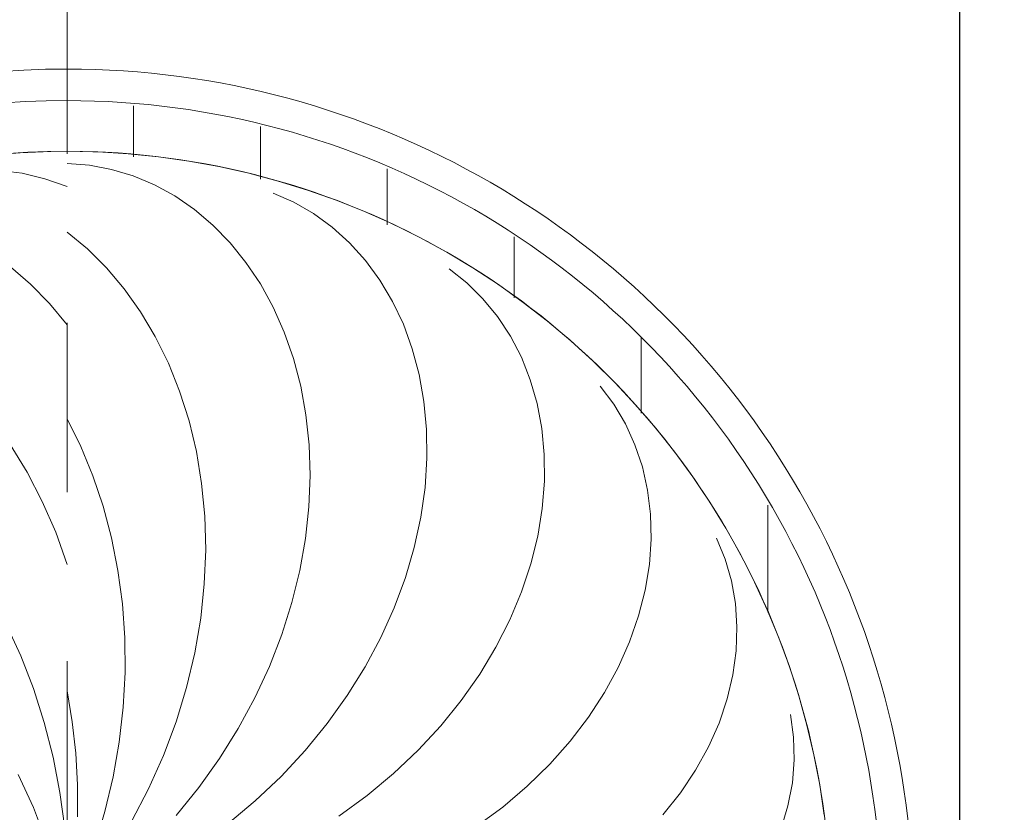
# Model space of a CAD drawing. Header units: metres. Extents: x -31 to 96, y -24 to 31.
# Tile 69 of 155: x -14.185 to -13.603, y 5.889 to 6.358. Entities that reach past the tile are written whole.
import ezdxf

# ---------------------------------------------------------------- set-up
doc = ezdxf.new("R2010")
doc.units = ezdxf.units.M
doc.linetypes.add('Oculta', pattern=[0.007144, 0.004763, -0.002381])
for name, color, linetype, lineweight in [('A-CLNG-PATT', 13, 'Continuous', 18), ('A-DETL-HDLN', 90, 'Oculta', 18), ('E-LITE-EQPM', 33, 'Continuous', 18)]:
    doc.layers.add(name, color=color, linetype=linetype, lineweight=lineweight)
pattern_1 = [(0, (-5.825, -14.157), (0, 0.075), [])]

# ---------------------------------------------------------------- blocks, each defined once
blk = doc.blocks.new('FP_35-PLANTA DE TETO - LUMINOTÉCNICO')
at = {"layer": 'E-LITE-EQPM'}
for p, q in [((0.11724, -0.00298), (0.13553, 0)), ((0.27994, -0.0081), (0.29636, 0)), ((0.39681, -0.01189), (0.40666, 0)), ((0.44632, -0.01317), (0.44732, 0)), ((0.07994, -0.00603), (0.09868, -0.005)), ((0.09868, -0.005), (0.11724, -0.00298)), ((0.06108, -0.00608), (0.07994, -0.00603)), ((0.26268, -0.0152), (0.27994, -0.0081)), ((0.24466, -0.02125), (0.26268, -0.0152)), ((0.38566, -0.02313), (0.39681, -0.01189)), ((0.44389, -0.02621), (0.44632, -0.01317)), ((0.04956, -0.01795), (0.06411, -0.02231)), ((0.06411, -0.02231), (0.0846, -0.02714)), ((0.22597, -0.02619), (0.24466, -0.02125)), ((0.37327, -0.03363), (0.38566, -0.02313)), ((0.0846, -0.02714), (0.10522, -0.03073)), ((0.20671, -0.02999), (0.22597, -0.02619)), ((0.44004, -0.03903), (0.44389, -0.02621)), ((0.10522, -0.03073), (0.12587, -0.03307)), ((0.12587, -0.03307), (0.14645, -0.03416)), ((0.14645, -0.03416), (0.16685, -0.034)), ((0.16685, -0.034), (0.18697, -0.0326)), ((0.18697, -0.0326), (0.20671, -0.02999)), ((0.3597, -0.04328), (0.37327, -0.03363)), ((0.05826, -0.03799), (0.07752, -0.04803)), ((0.43478, -0.05152), (0.44004, -0.03903)), ((0.34503, -0.05202), (0.3597, -0.04328)), ((0.07752, -0.04803), (0.09723, -0.05682)), ((0.32934, -0.05976), (0.34503, -0.05202)), ((0.42816, -0.06358), (0.43478, -0.05152)), ((0.09723, -0.05682), (0.11729, -0.06433)), ((0.31272, -0.06644), (0.32934, -0.05976)), ((0.42021, -0.07512), (0.42816, -0.06358)), ((0.06185, -0.06433), (0.07836, -0.07768)), ((0.11729, -0.06433), (0.13759, -0.07052)), ((0.29526, -0.07198), (0.31272, -0.06644)), ((0.13759, -0.07052), (0.15803, -0.07537)), ((0.15803, -0.07537), (0.17847, -0.07887)), ((0.27705, -0.07633), (0.29526, -0.07198)), ((0.41097, -0.08603), (0.42021, -0.07512)), ((0.07836, -0.07768), (0.09553, -0.08992)), ((0.17847, -0.07887), (0.19883, -0.08102)), ((0.19883, -0.08102), (0.21897, -0.08182)), ((0.21897, -0.08182), (0.2388, -0.08129)), ((0.2388, -0.08129), (0.25819, -0.07945)), ((0.25819, -0.07945), (0.27705, -0.07633)), ((0.40051, -0.09623), (0.41097, -0.08603)), ((0.09553, -0.08992), (0.11325, -0.10099)), ((0.05681, -0.09485), (0.07047, -0.11112)), ((0.38887, -0.10563), (0.40051, -0.09623)), ((0.11325, -0.10099), (0.13143, -0.11084)), ((0.37613, -0.11415), (0.38887, -0.10563)), ((0.07047, -0.11112), (0.08497, -0.12639)), ((0.13143, -0.11084), (0.14997, -0.11945)), ((0.36236, -0.12171), (0.37613, -0.11415)), ((0.14997, -0.11945), (0.16877, -0.12676)), ((0.34764, -0.12825), (0.36236, -0.12171)), ((0.42445, -0.13392), (0.42981, -0.12169)), ((0.08497, -0.12639), (0.10024, -0.14057)), ((0.16877, -0.12676), (0.18772, -0.13277)), ((0.18772, -0.13277), (0.20671, -0.13746)), ((0.31569, -0.13799), (0.33205, -0.13369)), ((0.33205, -0.13369), (0.34764, -0.12825)), ((0.20671, -0.13746), (0.22565, -0.14081)), ((0.29865, -0.1411), (0.31569, -0.13799)), ((0.41774, -0.14559), (0.42445, -0.13392)), ((0.10024, -0.14057), (0.11617, -0.15361)), ((0.22565, -0.14081), (0.24442, -0.14284)), ((0.24442, -0.14284), (0.26291, -0.14355)), ((0.26291, -0.14355), (0.28102, -0.14296)), ((0.28102, -0.14296), (0.29865, -0.1411)), ((0.40972, -0.15661), (0.41774, -0.14559)), ((0.11617, -0.15361), (0.13268, -0.16545)), ((0.40046, -0.16686), (0.40972, -0.15661)), ((0.06151, -0.16054), (0.07363, -0.17719)), ((0.13268, -0.16545), (0.14967, -0.17603)), ((0.39001, -0.17628), (0.40046, -0.16686)), ((0.07363, -0.17719), (0.08661, -0.19282)), ((0.14967, -0.17603), (0.16704, -0.18532)), ((0.37844, -0.18477), (0.39001, -0.17628)), ((0.16704, -0.18532), (0.18468, -0.19329)), ((0.36583, -0.19226), (0.37844, -0.18477)), ((0.08661, -0.19282), (0.10037, -0.20736)), ((0.18468, -0.19329), (0.20248, -0.19991)), ((0.35226, -0.19868), (0.36583, -0.19226)), ((0.20248, -0.19991), (0.22034, -0.20515)), ((0.33781, -0.20396), (0.35226, -0.19868)), ((0.10037, -0.20736), (0.11482, -0.22074)), ((0.22034, -0.20515), (0.23814, -0.20902)), ((0.23814, -0.20902), (0.25578, -0.21151)), ((0.30666, -0.21087), (0.32258, -0.20804)), ((0.32258, -0.20804), (0.33781, -0.20396)), ((0.25578, -0.21151), (0.27315, -0.21264)), ((0.27315, -0.21264), (0.29015, -0.21242)), ((0.29015, -0.21242), (0.30666, -0.21087)), ((0.11482, -0.22074), (0.12987, -0.23291)), ((0.37686, -0.23614), (0.38514, -0.22565)), ((0.12987, -0.23291), (0.14542, -0.24381)), ((0.36741, -0.24573), (0.37686, -0.23614)), ((0.05534, -0.24179), (0.06682, -0.25737)), ((0.14542, -0.24381), (0.16137, -0.25341)), ((0.35688, -0.25436), (0.36741, -0.24573)), ((0.16137, -0.25341), (0.17761, -0.26165)), ((0.34532, -0.26194), (0.35688, -0.25436)), ((0.06682, -0.25737), (0.0791, -0.27185)), ((0.17761, -0.26165), (0.19405, -0.26853)), ((0.33283, -0.26841), (0.34532, -0.26194)), ((0.0791, -0.27185), (0.09211, -0.28517)), ((0.19405, -0.26853), (0.21057, -0.27402)), ((0.31949, -0.27369), (0.33283, -0.26841)), ((0.21057, -0.27402), (0.22707, -0.2781)), ((0.22707, -0.2781), (0.24343, -0.28078)), ((0.29064, -0.28052), (0.30539, -0.27775)), ((0.30539, -0.27775), (0.31949, -0.27369)), ((0.09211, -0.28517), (0.10574, -0.29726)), ((0.24343, -0.28078), (0.25955, -0.28207)), ((0.25955, -0.28207), (0.27532, -0.28197)), ((0.27532, -0.28197), (0.29064, -0.28052)), ((0.10574, -0.29726), (0.1199, -0.30807)), ((0.1199, -0.30807), (0.1345, -0.31756)), ((0.1345, -0.31756), (0.14942, -0.32568)), ((0.30496, -0.32299), (0.31562, -0.31494)), ((0.14942, -0.32568), (0.16458, -0.33242)), ((0.29339, -0.32988), (0.30496, -0.32299)), ((0.28101, -0.33556), (0.29339, -0.32988)), ((0.16458, -0.33242), (0.17985, -0.33774)), ((0.26792, -0.33997), (0.28101, -0.33556)), ((0.17985, -0.33774), (0.19513, -0.34164)), ((0.19513, -0.34164), (0.21031, -0.34411)), ((0.23995, -0.34481), (0.25419, -0.34306)), ((0.25419, -0.34306), (0.26792, -0.33997)), ((0.21031, -0.34411), (0.22529, -0.34516)), ((0.22529, -0.34516), (0.23995, -0.34481)), ((0.06227, -0.35208), (0.07522, -0.36242)), ((0.07522, -0.36242), (0.08865, -0.37144)), ((0.08865, -0.37144), (0.10244, -0.37908)), ((0.10244, -0.37908), (0.11651, -0.38531)), ((0.21342, -0.38882), (0.22577, -0.38373)), ((0.11651, -0.38531), (0.13073, -0.39011)), ((0.20049, -0.39256), (0.21342, -0.38882)), ((0.13073, -0.39011), (0.14501, -0.39348)), ((0.14501, -0.39348), (0.15923, -0.3954)), ((0.15923, -0.3954), (0.17329, -0.39588)), ((0.17329, -0.39588), (0.18708, -0.39492)), ((0.18708, -0.39492), (0.20049, -0.39256)), ((0.05411, -0.422), (0.0676, -0.42602)), ((0.0676, -0.42602), (0.08118, -0.42859)), ((0.08118, -0.42859), (0.09475, -0.4297)), ((0.09475, -0.4297), (0.10821, -0.42935)), ((0.10821, -0.42935), (0.12144, -0.42755))]:
    blk.add_line(p, q, dxfattribs=at)
at = {"layer": 'E-LITE-EQPM', "flags": 128}
blk.add_lwpolyline([(0.45458, 0), (0.45422, -0.01805), (0.45314, -0.03607), (0.45133, -0.05403), (0.44881, -0.07191), (0.44558, -0.08967), (0.44164, -0.10729), (0.437, -0.12473), (0.43167, -0.14198), (0.42565, -0.159), (0.41895, -0.17576), (0.41159, -0.19225), (0.40357, -0.20842), (0.39492, -0.22427), (0.38564, -0.23975), (0.37574, -0.25485), (0.36525, -0.26954), (0.35419, -0.28381), (0.34256, -0.29761), (0.33038, -0.31094), (0.31769, -0.32378), (0.30449, -0.33609), (0.29081, -0.34787), (0.27667, -0.35909), (0.26209, -0.36974), (0.24709, -0.3798), (0.23171, -0.38925), (0.21596, -0.39807), (0.19987, -0.40626), (0.18347, -0.4138), (0.16678, -0.42068), (0.14983, -0.42688), (0.13264, -0.4324), (0.11524, -0.43723), (0.09767, -0.44136), (0.07994, -0.44478), (0.0621, -0.44749)], dxfattribs=at)
blk = doc.blocks.new('FP_36-PLANTA DE TETO - LUMINOTÉCNICO')
at = {"layer": 'E-LITE-EQPM'}
for p, q in [((0.15625, 0.02752), (0.17492, 0.03617)), ((0.4416, 0.0267), (0.44332, 0.04027)), ((0.26487, 0.02374), (0.28125, 0.03371)), ((0.376, 0.02175), (0.3862, 0.03356)), ((0.06645, 0.02002), (0.08604, 0.02898)), ((0.13687, 0.01997), (0.15625, 0.02752)), ((0.24752, 0.01476), (0.26487, 0.02374)), ((0.43838, 0.01324), (0.4416, 0.0267)), ((0.05056, 0.01388), (0.06645, 0.02002)), ((0.11688, 0.01355), (0.13687, 0.01997)), ((0.3646, 0.01053), (0.376, 0.02175)), ((0.09638, 0.00831), (0.11688, 0.01355)), ((0.22928, 0.00682), (0.24752, 0.01476)), ((0.43367, 0), (0.43838, 0.01324)), ((0.07547, 0.00429), (0.09638, 0.00831)), ((0.21026, 0), (0.22928, 0.00682)), ((0.35205, 0), (0.3646, 0.01053)), ((0.05425, 0.00151), (0.07547, 0.00429))]:
    blk.add_line(p, q, dxfattribs=at)
at = {"layer": 'E-LITE-EQPM', "flags": 128}
blk.add_lwpolyline([(0.45225, 0.04577), (0.45372, 0.02778), (0.45447, 0.00975), (0.45458, 0)], dxfattribs=at)
blk = doc.blocks.new('PENDENTE-BACIA-SALAS_0002 - 600 diameter-V34-PLANTA DE TETO - LUMINOTÉCNICO')
at = {"layer": 'E-LITE-EQPM'}
h = blk.add_hatch(dxfattribs=at)
h.set_pattern_fill('FP_13', color=256, style=0, pattern_type=2)
h.set_pattern_definition(pattern_1)
h.paths.add_polyline_path([(-0.47812, 0), (-0.44812, 0), (-0.44196, 0.07429), (-0.4227, 0.14875), (-0.3917, 0.21791), (-0.35295, 0.27722), (-0.30246, 0.33207), (-0.24364, 0.37785), (-0.17808, 0.41333), (-0.10649, 0.43772), (-0.0318, 0.44981), (0.04506, 0.44905), (0.11403, 0.43754), (0.18863, 0.41112), (0.25009, 0.37785), (0.30892, 0.33207), (0.35941, 0.27722), (0.40018, 0.21482), (0.43023, 0.14613), (0.44879, 0.06981), (0.45458, 0), (0.48458, 0), (0.47865, 0.0753), (0.45899, 0.15364), (0.42935, 0.22305), (0.38921, 0.28696), (0.33956, 0.34381), (0.28164, 0.39219), (0.21686, 0.43091), (0.14682, 0.45903), (0.07721, 0.47553), (0.00323, 0.48135), (-0.07499, 0.47472), (-0.14552, 0.45779), (-0.2153, 0.42889), (-0.28098, 0.38833), (-0.33795, 0.33941), (-0.38693, 0.28172), (-0.42719, 0.21482), (-0.45488, 0.14742), (-0.47263, 0.06981), (-0.47765, 0.00604)], flags=0)
h = blk.add_hatch(dxfattribs=at)
h.set_pattern_fill('FP_13', color=256, style=0, pattern_type=2)
h.set_pattern_definition(pattern_1)
h.paths.add_polyline_path([(-0.47812, 0), (-0.47219, -0.0753), (-0.45253, -0.15364), (-0.42289, -0.22305), (-0.38275, -0.28696), (-0.33311, -0.34381), (-0.27518, -0.39219), (-0.2104, -0.43091), (-0.14036, -0.45903), (-0.07076, -0.47553), (0.00323, -0.48135), (0.08145, -0.47472), (0.15197, -0.45779), (0.22176, -0.42889), (0.29008, -0.38608), (0.34441, -0.33941), (0.39314, -0.28214), (0.43365, -0.21482), (0.46134, -0.14742), (0.47865, -0.0753), (0.48458, 0), (0.45458, 0), (0.44842, -0.07429), (0.42916, -0.14875), (0.39816, -0.21791), (0.35941, -0.27722), (0.30892, -0.33207), (0.25009, -0.37785), (0.18453, -0.41333), (0.11295, -0.43772), (0.03534, -0.44981), (-0.0386, -0.44905), (-0.10757, -0.43754), (-0.18217, -0.41112), (-0.24364, -0.37785), (-0.30246, -0.33207), (-0.35532, -0.2736), (-0.39372, -0.21482), (-0.42377, -0.14613), (-0.44234, -0.06981), (-0.44812, 0), (-0.47765, 0)], flags=0)
for radius, start, end in [(0.5, 0, 180), (0.48135, 0, 180), (0.45135, 0, 180), (0.5, 180, 0), (0.48135, 180, 0), (0.45135, 180, 0)]:
    blk.add_arc((0.00323, 0), radius, start, end, dxfattribs=at)
for name in ['FP_36-PLANTA DE TETO - LUMINOTÉCNICO', 'FP_35-PLANTA DE TETO - LUMINOTÉCNICO']:
    blk.add_blockref(name, (0, 0), dxfattribs=at)

msp = doc.modelspace()

# ---------------------------------------------------------------- hatches: boundary and pattern name
at = {"layer": 'A-CLNG-PATT', "lineweight": 25}
h = msp.add_hatch(dxfattribs=at)
h.set_pattern_fill('FP_9', color=256, style=0, pattern_type=2)
h.set_pattern_definition([(180, (5.745, 0.74), (8e-17, 0.625), []), (90, (5.745, 0.74), (0.625, -4e-17), [])])
h.paths.add_polyline_path([(-15.5046, -0.50073), (-11.1296, -0.50073), (-11.1296, 3.86541), (-7.99889, 3.86541), (-7.99889, 4.46001), (-7.38929, 4.46001), (-7.38929, 3.86541), (-7.3796, 3.86541), (-7.3796, 28.24041), (-17.3796, 28.24041), (-17.3796, 3.86541), (-15.5046, 3.86541), (-15.5046, 0.1802)], flags=0)
h.paths.add_polyline_path([(-14.15713, -0.23794), (-14.23535, -0.23179), (-14.31472, -0.2122), (-14.38413, -0.18345), (-14.45102, -0.14245), (-14.51393, -0.0877), (-14.56164, -0.03184), (-14.60263, 0.03506), (-14.63266, 0.10755), (-14.65122, 0.18697), (-14.65713, 0.26205), (-14.65098, 0.34027), (-14.63056, 0.42163), (-14.60263, 0.48905), (-14.55902, 0.55902), (-14.51068, 0.61561), (-14.45102, 0.66656), (-14.38413, 0.70756), (-14.30859, 0.73831), (-14.23142, 0.75621), (-14.15713, 0.76205), (-14.07892, 0.7559), (-13.99955, 0.73631), (-13.93014, 0.70756), (-13.86324, 0.66656), (-13.80358, 0.61561), (-13.75262, 0.55595), (-13.70971, 0.4844), (-13.68161, 0.41656), (-13.66304, 0.33714), (-13.65739, 0.25881), (-13.66416, 0.1802), (-13.68161, 0.10755), (-13.71163, 0.03506), (-13.75525, -0.03491), (-13.80358, -0.0915), (-13.86736, -0.14498), (-13.93014, -0.18345), (-14.00262, -0.21347), (-14.08284, -0.2321), (-14.10911, -0.23416)], flags=0)
h.paths.add_polyline_path([(-13.20526, 0.3784), (-13.33549, 0.3784), (-13.33549, 0.5384), (-13.17549, 0.5384), (-13.17549, 0.3784), (-13.18987, 0.3784)], flags=0)
h.paths.add_polyline_path([(-15.127, 0.3784), (-15.13878, 0.3784), (-15.13878, 0.5384), (-14.97878, 0.5384), (-14.97878, 0.3784), (-15.11719, 0.3784)], flags=0)
h.paths.add_polyline_path([(-14.15713, 1.11206), (-14.23535, 1.11821), (-14.31511, 1.13797), (-14.38413, 1.16655), (-14.45102, 1.20755), (-14.51068, 1.2585), (-14.56164, 1.31816), (-14.60263, 1.38506), (-14.63266, 1.45755), (-14.65122, 1.53697), (-14.65713, 1.61205), (-14.65098, 1.69027), (-14.63266, 1.76656), (-14.60263, 1.83905), (-14.55902, 1.90902), (-14.51068, 1.96561), (-14.45102, 2.01656), (-14.38413, 2.05756), (-14.30859, 2.08831), (-14.23142, 2.10621), (-14.15713, 2.11205), (-14.07892, 2.1059), (-13.99955, 2.08631), (-13.93014, 2.05756), (-13.86324, 2.01656), (-13.80358, 1.96561), (-13.75262, 1.90595), (-13.71163, 1.83905), (-13.68161, 1.76656), (-13.66304, 1.68714), (-13.65713, 1.61205), (-13.66404, 1.53071), (-13.68161, 1.45755), (-13.71163, 1.38506), (-13.75525, 1.31509), (-13.80358, 1.2585), (-13.86736, 1.20502), (-13.93014, 1.16655), (-14.00262, 1.13653), (-14.08284, 1.1179), (-14.10911, 1.11584)], flags=0)
h.paths.add_polyline_path([(-14.98098, 1.6234), (-15.13878, 1.6234), (-15.13878, 1.7834), (-14.97878, 1.7834), (-14.97878, 1.6234)], flags=0)
h.paths.add_polyline_path([(-13.30014, 1.6234), (-13.33549, 1.6234), (-13.33549, 1.7834), (-13.17549, 1.7834), (-13.17549, 1.6234), (-13.29226, 1.6234)], flags=0)
h.paths.add_polyline_path([(-14.15713, 2.46475), (-14.23535, 2.47091), (-14.31472, 2.4905), (-14.38413, 2.51925), (-14.45102, 2.56025), (-14.51068, 2.6112), (-14.56164, 2.67086), (-14.60263, 2.73776), (-14.63266, 2.81025), (-14.65122, 2.88967), (-14.65713, 2.96475), (-14.65098, 3.04297), (-14.63266, 3.11926), (-14.60263, 3.19175), (-14.55902, 3.26172), (-14.51068, 3.31831), (-14.45102, 3.36926), (-14.38413, 3.41026), (-14.30859, 3.44101), (-14.23142, 3.45891), (-14.15713, 3.46475), (-14.07892, 3.4586), (-13.99955, 3.43901), (-13.93014, 3.41026), (-13.86324, 3.36926), (-13.80358, 3.31831), (-13.75262, 3.25865), (-13.71163, 3.19175), (-13.68161, 3.11926), (-13.66304, 3.03984), (-13.65713, 2.96475), (-13.66404, 2.88341), (-13.68161, 2.81025), (-13.71163, 2.73776), (-13.75525, 2.66779), (-13.80358, 2.6112), (-13.86736, 2.55772), (-13.93014, 2.51925), (-14.00262, 2.48923), (-14.08284, 2.4706), (-14.10911, 2.46853)], flags=0)
h.paths.add_polyline_path([(-14.98878, 2.8684), (-15.13878, 2.8684), (-15.13814, 3.0284), (-14.97878, 3.0284), (-14.97878, 2.8684), (-14.98098, 2.8684)], flags=0)
h.paths.add_polyline_path([(-13.29186, 2.8684), (-13.33549, 2.8684), (-13.33549, 3.0284), (-13.17549, 3.0284), (-13.17549, 2.8684), (-13.28149, 2.8684)], flags=0)
h.paths.add_polyline_path([(-16.7546, 3.86581), (-17.3642, 3.86581), (-17.3642, 4.47541), (-16.7546, 4.47541)], flags=0)
h.paths.add_polyline_path([(-14.2496, 3.86612), (-14.2496, 4.47572), (-13.64, 4.47572), (-13.64, 3.86612), (-13.66404, 3.86612)], flags=0)
h.paths.add_polyline_path([(-11.1296, 3.88612), (-11.1296, 4.49572), (-10.52, 4.49572), (-10.52, 3.88612), (-11.10959, 3.88612)], flags=0)
h.paths.add_polyline_path([(-11.2894, 4.76009), (-11.43655, 4.76009), (-11.43655, 4.94009), (-11.3794, 4.94009), (-11.3794, 5.0374), (-11.2894, 5.0374), (-11.2894, 4.94009), (-11.23655, 4.94009), (-11.23655, 4.76009), (-11.2833, 4.76009)], flags=0)
h.paths.add_polyline_path([(-11.3794, 4.80955), (-11.2833, 4.80955), (-11.2833, 4.89955), (-11.3833, 4.89955), (-11.3833, 4.80955)], flags=0)
h.paths.add_polyline_path([(-11.2833, 5.04041), (-11.58727, 5.04041), (-11.58727, 5.52041), (-11.54789, 5.52041), (-11.54789, 5.52475), (-11.06789, 5.52475), (-11.06789, 5.04475), (-11.07727, 5.04475), (-11.07727, 5.04041), (-11.23655, 5.04041)], flags=0)
h.paths.add_polyline_path([(-14.15713, 5.32857), (-14.23535, 5.33472), (-14.31472, 5.35431), (-14.38413, 5.38306), (-14.45102, 5.42406), (-14.51068, 5.47501), (-14.56164, 5.53467), (-14.60263, 5.60157), (-14.63266, 5.67406), (-14.65122, 5.75348), (-14.65713, 5.82857), (-14.65098, 5.90678), (-14.63266, 5.98307), (-14.60263, 6.05556), (-14.55902, 6.12553), (-14.51068, 6.18212), (-14.4469, 6.2356), (-14.38413, 6.27407), (-14.31164, 6.30409), (-14.23142, 6.32272), (-14.15713, 6.32856), (-14.07892, 6.32241), (-13.99915, 6.30265), (-13.93014, 6.27407), (-13.86324, 6.23307), (-13.80358, 6.18212), (-13.75262, 6.12246), (-13.71163, 6.05556), (-13.68161, 5.98307), (-13.66304, 5.90365), (-13.65713, 5.82857), (-13.66404, 5.74722), (-13.68161, 5.67406), (-13.71163, 5.60157), (-13.75525, 5.5316), (-13.80358, 5.47501), (-13.86324, 5.42406), (-13.93014, 5.38306), (-14.00262, 5.35304), (-14.08204, 5.33448), (-14.10302, 5.33283)], flags=0)
h.paths.add_polyline_path([(-14.98098, 5.3584), (-15.13878, 5.3584), (-15.13878, 5.5184), (-14.97878, 5.5184), (-14.97878, 5.3584)], flags=0)
h.paths.add_polyline_path([(-13.20526, 5.3584), (-13.33549, 5.3584), (-13.33549, 5.5184), (-13.17549, 5.5184), (-13.17549, 5.3584), (-13.2048, 5.3584)], flags=0)
h.paths.add_polyline_path([(-11.30293, 5.53541), (-11.39293, 5.53541), (-11.39293, 5.63272), (-11.45008, 5.63272), (-11.45008, 5.81272), (-11.25008, 5.81272), (-11.25008, 5.63272), (-11.30293, 5.63272), (-11.30293, 5.57236)], flags=0)
h.paths.add_polyline_path([(-11.30293, 5.67326), (-11.29683, 5.67326), (-11.29683, 5.76326), (-11.39683, 5.76326), (-11.39683, 5.67326), (-11.39293, 5.67326)], flags=0)
h.paths.add_polyline_path([(-15.0247, 6.60935), (-15.14157, 6.60935), (-15.14157, 6.76935), (-14.98157, 6.76935), (-14.98157, 6.60935), (-15.02201, 6.60935)], flags=0)
h.paths.add_polyline_path([(-13.29842, 6.60935), (-13.34157, 6.60935), (-13.34157, 6.76935), (-13.18157, 6.76935), (-13.18157, 6.60935), (-13.29834, 6.60935)], flags=0)
h.paths.add_polyline_path([(-14.15713, 6.68127), (-14.23535, 6.68742), (-14.31472, 6.70701), (-14.38413, 6.73576), (-14.45102, 6.77676), (-14.51068, 6.82771), (-14.56164, 6.88737), (-14.60263, 6.95427), (-14.63266, 7.02676), (-14.65122, 7.10618), (-14.65713, 7.18127), (-14.65098, 7.25948), (-14.63266, 7.33577), (-14.60263, 7.40826), (-14.55902, 7.47823), (-14.51068, 7.53482), (-14.4469, 7.5883), (-14.38413, 7.62677), (-14.31164, 7.65679), (-14.2496, 7.67169), (-14.2496, 8.03814), (-14.31472, 8.05431), (-14.38413, 8.08306), (-14.45102, 8.12406), (-14.51068, 8.17501), (-14.56164, 8.23467), (-14.60263, 8.30157), (-14.63266, 8.37406), (-14.65122, 8.45348), (-14.65713, 8.52857), (-14.65098, 8.60678), (-14.63176, 8.68525), (-14.60263, 8.75556), (-14.55902, 8.82553), (-14.51068, 8.88212), (-14.4469, 8.9356), (-14.38413, 8.97407), (-14.31164, 9.00409), (-14.23142, 9.02272), (-14.15713, 9.02856), (-14.07892, 9.02241), (-13.99915, 9.00265), (-13.93014, 8.97407), (-13.86324, 8.93307), (-13.80358, 8.88212), (-13.75262, 8.82246), (-13.71163, 8.75556), (-13.68161, 8.68307), (-13.66304, 8.60365), (-13.65713, 8.52857), (-13.66404, 8.44722), (-13.68161, 8.37406), (-13.71163, 8.30157), (-13.75198, 8.23572), (-13.64, 8.23572), (-13.64, 7.62612), (-13.92908, 7.62612), (-13.86324, 7.58577), (-13.80358, 7.53482), (-13.75262, 7.47516), (-13.71163, 7.40826), (-13.68161, 7.33577), (-13.66304, 7.25635), (-13.65713, 7.18127), (-13.66404, 7.09992), (-13.68161, 7.02676), (-13.71163, 6.95427), (-13.75525, 6.8843), (-13.80358, 6.82771), (-13.86736, 6.77423), (-13.93014, 6.73576), (-14.00262, 6.70574), (-14.08204, 6.68718), (-14.14186, 6.68247)], flags=0)
h.paths.add_polyline_path([(-7.38929, 7.61541), (-7.99889, 7.61541), (-7.99889, 8.22501), (-7.38929, 8.22501), (-7.38929, 7.62612)], flags=0)
h.paths.add_polyline_path([(-11.1296, 7.62612), (-11.1296, 8.23572), (-10.52, 8.23572), (-10.52, 7.62612)], flags=0)
h.paths.add_polyline_path([(-16.7546, 7.63081), (-17.3642, 7.63081), (-17.3642, 8.24041), (-16.7546, 8.24041), (-16.7546, 7.90258)], flags=0)
h.paths.add_polyline_path([(-13.24779, 7.85935), (-13.34157, 7.85935), (-13.34157, 8.01935), (-13.18157, 8.01935), (-13.18157, 7.85935), (-13.23557, 7.85935)], flags=0)
h.paths.add_polyline_path([(-15.04811, 7.85935), (-15.14157, 7.85935), (-15.14157, 8.01935), (-14.98157, 8.01935), (-14.98157, 7.85935), (-15.04779, 7.85935)], flags=0)
h.paths.add_polyline_path([(-15.01157, 9.10435), (-15.14157, 9.10435), (-15.14157, 9.26435), (-14.98157, 9.26435), (-14.98157, 9.10435), (-15.00957, 9.10435)], flags=0)
h.paths.add_polyline_path([(-13.23525, 9.10435), (-13.34157, 9.10435), (-13.34157, 9.26435), (-13.18157, 9.26435), (-13.18157, 9.10435), (-13.22506, 9.10435)], flags=0)
h.paths.add_polyline_path([(-10.51429, 11.35541), (-11.12389, 11.35541), (-11.12389, 11.96501), (-10.51429, 11.96501), (-10.51429, 11.36541)], flags=0)
h.paths.add_polyline_path([(-7.99889, 11.36541), (-7.99889, 11.97501), (-7.38929, 11.97501), (-7.38929, 11.36541)], flags=0)
h.paths.add_polyline_path([(-14.24196, 11.36734), (-14.24196, 11.97694), (-13.63236, 11.97694), (-13.63236, 11.36734), (-13.66404, 11.36734)], flags=0)
h.paths.add_polyline_path([(-17.17587, 11.38081), (-17.3642, 11.38081), (-17.3642, 11.99041), (-16.7546, 11.99041), (-16.7546, 11.38081)], flags=0)
h.paths.add_polyline_path([(-11.12389, 14.48041), (-11.12389, 15.09001), (-10.51429, 15.09001), (-10.51429, 14.48041)], flags=0)
h.paths.add_polyline_path([(-7.99889, 14.49041), (-7.99889, 15.10001), (-7.38929, 15.10001), (-7.38929, 14.49041)], flags=0)
h.paths.add_polyline_path([(-13.635, 14.49234), (-14.24196, 14.49234), (-14.24196, 15.10194), (-13.63236, 15.10194), (-13.63236, 14.49234)], flags=0)
h.paths.add_polyline_path([(-16.7546, 14.50581), (-17.3642, 14.50581), (-17.3642, 15.11541), (-16.7546, 15.11541), (-16.7546, 15.10194)], flags=0)
h.paths.add_polyline_path([(-11.12389, 17.60541), (-11.12389, 18.21501), (-10.51429, 18.21501), (-10.51429, 17.60541)], flags=0)
h.paths.add_polyline_path([(-7.38929, 17.61541), (-7.99889, 17.61541), (-7.99889, 18.22501), (-7.38929, 18.22501)], flags=0)
h.paths.add_polyline_path([(-13.635, 17.62498), (-14.2446, 17.62498), (-14.2446, 18.23458), (-13.635, 18.23458), (-13.635, 18.21501)], flags=0)
h.paths.add_polyline_path([(-17.3642, 17.63081), (-17.3642, 18.24041), (-16.7546, 18.24041), (-16.7546, 17.63081), (-17.17587, 17.63081)], flags=0)
h.paths.add_polyline_path([(-10.51429, 20.73041), (-11.12389, 20.73041), (-11.12389, 21.34001), (-10.51429, 21.34001), (-10.51429, 20.74041)], flags=0)
h.paths.add_polyline_path([(-7.38929, 20.74041), (-7.99889, 20.74041), (-7.99889, 21.35001), (-7.38929, 21.35001), (-7.38929, 20.74283)], flags=0)
h.paths.add_polyline_path([(-13.635, 20.74234), (-14.24196, 20.74234), (-14.24196, 21.35194), (-13.63236, 21.35194), (-13.63236, 20.74234)], flags=0)
h.paths.add_polyline_path([(-16.7546, 20.75581), (-17.3642, 20.75581), (-17.3642, 21.36541), (-16.7546, 21.36541), (-16.7546, 21.35194)], flags=0)
h.paths.add_polyline_path([(-11.12389, 23.84541), (-11.12389, 24.45501), (-10.51429, 24.45501), (-10.51429, 23.84541)], flags=0)
h.paths.add_polyline_path([(-7.38929, 23.85541), (-7.99889, 23.85541), (-7.99889, 24.46501), (-7.38929, 24.46501)], flags=0)
h.paths.add_polyline_path([(-13.63236, 23.85734), (-14.24196, 23.85734), (-14.24196, 24.46694), (-13.63236, 24.46694), (-13.63236, 24.45501)], flags=0)
h.paths.add_polyline_path([(-16.7546, 23.87081), (-17.3642, 23.87081), (-17.3642, 24.48041), (-16.7546, 24.48041), (-16.7546, 24.46501)], flags=0)
h.paths.add_polyline_path([(-10.51429, 26.98041), (-11.12389, 26.98041), (-11.12389, 27.59001), (-10.51429, 27.59001), (-10.51429, 26.99041)], flags=0)
h.paths.add_polyline_path([(-7.38929, 26.99041), (-7.99889, 26.99041), (-7.99889, 27.60001), (-7.38929, 27.60001), (-7.38929, 27.14104)], flags=0)
h.paths.add_polyline_path([(-13.63236, 26.99234), (-14.24196, 26.99234), (-14.24196, 27.60194), (-13.63236, 27.60194), (-13.63236, 27.14104)], flags=0)
h.paths.add_polyline_path([(-16.7546, 27.00581), (-17.3642, 27.00581), (-17.3642, 27.61541), (-16.7546, 27.61541), (-16.7546, 27.14104)], flags=0)

# ---------------------------------------------------------------- linework, layer by layer
at = {"layer": 'A-DETL-HDLN'}
msp.add_line((-14.15713, -0.5216), (-14.15713, 10.6784), dxfattribs=at)

# ---------------------------------------------------------------- block references
at = {"layer": 'E-LITE-EQPM', "rotation": 89.99999999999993}
msp.add_blockref('PENDENTE-BACIA-SALAS_0002 - 600 diameter-V34-PLANTA DE TETO - LUMINOTÉCNICO', (-14.15713, 5.82534), dxfattribs=at)

doc.saveas('drawing.dxf')
